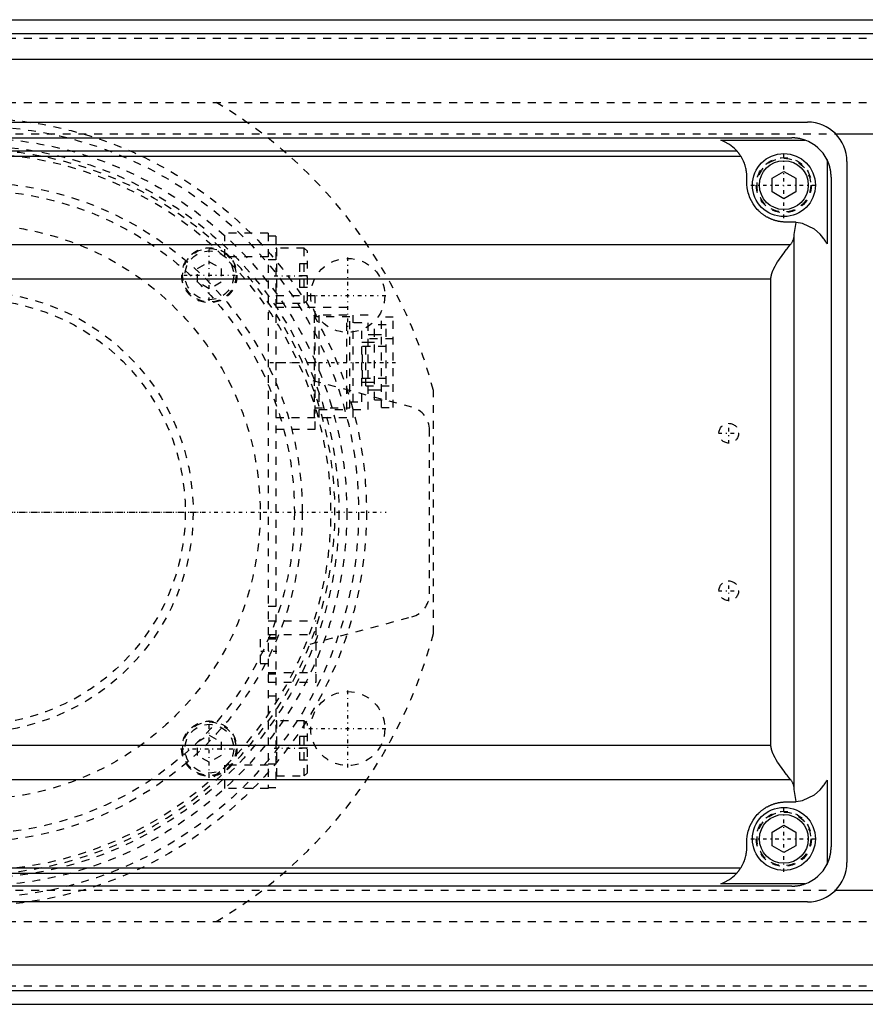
# Model space of a CAD drawing. Extents: x -400 to 147, y -88 to 88.
# Tile 4 of 7: x -169 to -62, y -62 to 62. Entities that reach past the tile are written whole.
import ezdxf

# ---------------------------------------------------------------- set-up
doc = ezdxf.new("R2010")
doc.units = 0
doc.linetypes.add('CENTER', pattern=[1.5, 0.45, -0.5, 0.05, -0.5])
doc.linetypes.add('DASHED', pattern=[2, 1, -1])
for name, color, linetype in [('AM_0', 7, 'CONTINUOUS'), ('AM_3', 7, 'DASHED'), ('AM_7', 7, 'CENTER')]:
    doc.layers.add(name, color=color, linetype=linetype)

msp = doc.modelspace()

# ---------------------------------------------------------------- linework, layer by layer
at = {"layer": 'AM_0', "color": 7, "linetype": 'CONTINUOUS'}
for p, q in [((-228.5, 62.5), (-59, 62.5)), ((-228.5, 60.75), (-59, 60.75)), ((-228.5, 57.5), (-59, 57.5)), ((-224, 49.5), (-69, 49.5)), ((-222, 47.5), (-71, 47.5)), ((-65.43, 48), (-59, 48)), ((-80, 47.2), (-69.3, 47.2)), ((-215.52, 45.19), (-77.48, 45.19)), ((-215.01, 45.85), (-77.99, 45.85)), ((-66.52, 44.73), (-66.52, 34.03)), ((-64, 44.5), (-64, -44.5)), ((-73.5, 42.37), (-72, 43.23)), ((-72, 43.23), (-70.5, 42.37)), ((-66, 42.5), (-66, -42.5)), ((-76.7, 41.8), (-76.7, 42.5)), ((-73.5, 40.63), (-73.5, 42.37)), ((-70.5, 42.37), (-70.5, 40.63)), ((-72, 39.77), (-73.5, 40.63)), ((-70.5, 40.63), (-72, 39.77)), ((-71, 36.8), (-71.7, 36.8)), ((-70.68, 35.25), (-70.43, 36.77)), ((-70.68, -35.25), (-70.68, 35.25)), ((-221.83, 33.95), (-71.17, 33.95)), ((-219.35, 29.6), (-73.65, 29.6)), ((-73.65, -29.6), (-73.65, 29.6)), ((-124, 22.5), (-124.8, 22.5)), ((-124, 21.5), (-125.6, 21.5)), ((-125.6, 16.5), (-124, 16.5)), ((-124.8, 15.5), (-124, 15.5)), ((-219.35, -29.6), (-73.65, -29.6)), ((-221.83, -33.95), (-71.17, -33.95)), ((-66.52, -34.03), (-66.52, -44.73)), ((-70.43, -36.77), (-70.68, -35.25)), ((-71.7, -36.8), (-71, -36.8)), ((-73.5, -40.63), (-72, -39.77)), ((-72, -39.77), (-70.5, -40.63)), ((-73.5, -42.37), (-73.5, -40.63)), ((-70.5, -40.63), (-70.5, -42.37)), ((-76.7, -42.5), (-76.7, -41.8)), ((-72, -43.23), (-73.5, -42.37)), ((-70.5, -42.37), (-72, -43.23)), ((-215.52, -45.19), (-77.48, -45.19)), ((-215.01, -45.85), (-77.99, -45.85)), ((-71, -47.5), (-222, -47.5)), ((-69.3, -47.2), (-80, -47.2)), ((-65.43, -48), (-59, -48)), ((-69, -49.5), (-224, -49.5)), ((-228.5, -57.5), (-59, -57.5)), ((-228.5, -60.75), (-59, -60.75)), ((-228.5, -62.5), (-59, -62.5))]:
    msp.add_line(p, q, dxfattribs=at)
for points in [[(-69.3, 47.2, 0), (-69.57, 47.29, 0), (-69.9, 47.38, 0), (-69.99, 47.4, 0), (-70.09, 47.42, 0), (-70.14, 47.42, 0), (-70.18, 47.43, 0), (-70.28, 47.45, 0), (-70.37, 47.46, 0), (-70.43, 47.47, 0), (-70.45, 47.47, 0), (-70.46, 47.47, 0), (-70.47, 47.47, 0), (-70.48, 47.47, 0), (-70.49, 47.47, 0), (-70.51, 47.48, 0), (-70.53, 47.48, 0), (-70.54, 47.48, 0), (-70.56, 47.48, 0), (-70.57, 47.48, 0), (-70.57, 47.48, 0), (-70.59, 47.48, 0), (-70.61, 47.48, 0), (-70.62, 47.49, 0), (-70.64, 47.49, 0), (-70.65, 47.49, 0), (-70.66, 47.49, 0), (-70.67, 47.49, 0), (-70.69, 47.49, 0), (-70.7, 47.49, 0), (-70.71, 47.49, 0), (-70.72, 47.49, 0), (-70.73, 47.49, 0), (-70.75, 47.49, 0), (-70.76, 47.49, 0), (-70.77, 47.49, 0), (-70.78, 47.5, 0), (-70.8, 47.5, 0), (-70.82, 47.5, 0), (-70.83, 47.5, 0), (-70.85, 47.5, 0), (-70.86, 47.5, 0), (-70.86, 47.5, 0), (-70.88, 47.5, 0), (-70.9, 47.5, 0), (-70.91, 47.5, 0), (-70.93, 47.5, 0), (-70.94, 47.5, 0), (-70.95, 47.5, 0), (-70.96, 47.5, 0), (-70.98, 47.5, 0), (-70.99, 47.5, 0), (-71, 47.5, 0)], [(-77.99, 45.85, 0), (-78.27, 46.14, 0), (-78.91, 46.65, 0), (-79.62, 47.05, 0), (-80, 47.2, 0)], [(-77.48, 45.19, 0), (-77.5, 45.22, 0), (-77.54, 45.28, 0), (-77.58, 45.34, 0), (-77.6, 45.37, 0), (-77.62, 45.4, 0), (-77.66, 45.45, 0), (-77.7, 45.5, 0), (-77.73, 45.55, 0), (-77.77, 45.59, 0), (-77.8, 45.63, 0), (-77.82, 45.65, 0), (-77.83, 45.67, 0), (-77.86, 45.7, 0), (-77.89, 45.74, 0), (-77.91, 45.76, 0), (-77.93, 45.79, 0), (-77.95, 45.81, 0), (-77.95, 45.82, 0), (-77.96, 45.82, 0), (-77.97, 45.84, 0), (-77.98, 45.85, 0), (-77.99, 45.85, 0)], [(-76.7, 42.5, 0), (-76.7, 42.58, 0), (-76.7, 42.74, 0), (-76.71, 42.89, 0), (-76.72, 42.97, 0), (-76.73, 43.05, 0), (-76.75, 43.21, 0), (-76.77, 43.36, 0), (-76.8, 43.52, 0), (-76.84, 43.67, 0), (-76.88, 43.82, 0), (-76.9, 43.9, 0), (-76.92, 43.97, 0), (-76.97, 44.12, 0), (-77.02, 44.27, 0), (-77.08, 44.42, 0), (-77.14, 44.56, 0), (-77.21, 44.7, 0), (-77.25, 44.78, 0), (-77.28, 44.85, 0), (-77.36, 44.98, 0), (-77.44, 45.12, 0), (-77.48, 45.19, 0)], [(-66, 42.5, 0), (-66, 42.51, 0), (-66, 42.53, 0), (-66, 42.55, 0), (-66, 42.56, 0), (-66, 42.57, 0), (-66, 42.6, 0), (-66, 42.62, 0), (-66, 42.64, 0), (-66, 42.66, 0), (-66, 42.68, 0), (-66, 42.69, 0), (-66, 42.7, 0), (-66.01, 42.72, 0), (-66.01, 42.75, 0), (-66.01, 42.77, 0), (-66.01, 42.79, 0), (-66.01, 42.81, 0), (-66.01, 42.82, 0), (-66.01, 42.83, 0), (-66.01, 42.85, 0), (-66.01, 42.87, 0), (-66.01, 42.88, 0), (-66.02, 42.89, 0), (-66.02, 42.92, 0), (-66.02, 42.94, 0), (-66.02, 42.95, 0), (-66.02, 42.96, 0), (-66.02, 42.98, 0), (-66.03, 43, 0), (-66.03, 43.02, 0), (-66.03, 43.04, 0), (-66.03, 43.06, 0), (-66.03, 43.08, 0), (-66.03, 43.09, 0), (-66.04, 43.11, 0), (-66.04, 43.13, 0), (-66.04, 43.15, 0), (-66.05, 43.17, 0), (-66.05, 43.19, 0), (-66.05, 43.2, 0), (-66.05, 43.21, 0), (-66.05, 43.23, 0), (-66.06, 43.26, 0), (-66.07, 43.33, 0), (-66.09, 43.46, 0), (-66.12, 43.58, 0), (-66.13, 43.64, 0), (-66.15, 43.71, 0), (-66.18, 43.83, 0), (-66.22, 43.95, 0), (-66.25, 44.08, 0), (-66.3, 44.2, 0), (-66.34, 44.32, 0), (-66.37, 44.38, 0), (-66.39, 44.44, 0), (-66.44, 44.55, 0), (-66.49, 44.67, 0), (-66.52, 44.73, 0)], [(-71.7, 36.8, 0), (-71.73, 36.8, 0), (-71.81, 36.8, 0), (-71.88, 36.81, 0), (-71.92, 36.81, 0), (-71.95, 36.81, 0), (-72.02, 36.81, 0), (-72.1, 36.82, 0), (-72.17, 36.82, 0), (-72.24, 36.83, 0), (-72.31, 36.84, 0), (-72.35, 36.85, 0), (-72.39, 36.85, 0), (-72.46, 36.86, 0), (-72.53, 36.87, 0), (-72.6, 36.88, 0), (-72.67, 36.9, 0), (-72.74, 36.91, 0), (-72.78, 36.92, 0), (-72.82, 36.93, 0), (-72.89, 36.95, 0), (-72.96, 36.96, 0), (-72.99, 36.97, 0), (-73.03, 36.98, 0), (-73.1, 37, 0), (-73.17, 37.02, 0), (-73.2, 37.03, 0), (-73.24, 37.04, 0), (-73.3, 37.07, 0), (-73.37, 37.09, 0), (-73.44, 37.12, 0), (-73.51, 37.14, 0), (-73.58, 37.17, 0), (-73.61, 37.18, 0), (-73.64, 37.2, 0), (-73.71, 37.23, 0), (-73.78, 37.26, 0), (-73.84, 37.29, 0), (-73.91, 37.32, 0), (-73.97, 37.35, 0), (-74.01, 37.37, 0), (-74.04, 37.38, 0), (-74.1, 37.42, 0), (-74.17, 37.45, 0), (-74.23, 37.49, 0), (-74.29, 37.53, 0), (-74.35, 37.57, 0), (-74.38, 37.59, 0), (-74.41, 37.61, 0), (-74.48, 37.65, 0), (-74.54, 37.69, 0), (-74.6, 37.73, 0), (-74.65, 37.77, 0), (-74.71, 37.81, 0), (-74.74, 37.84, 0), (-74.77, 37.86, 0), (-74.83, 37.9, 0), (-74.88, 37.95, 0), (-74.94, 38, 0), (-74.99, 38.04, 0), (-75.05, 38.09, 0), (-75.08, 38.12, 0), (-75.1, 38.14, 0), (-75.16, 38.19, 0), (-75.21, 38.24, 0), (-75.23, 38.27, 0), (-75.38, 38.42, 0), (-75.66, 38.76, 0), (-75.91, 39.12, 0), (-76.13, 39.49, 0), (-76.32, 39.89, 0), (-76.47, 40.3, 0), (-76.53, 40.51, 0), (-76.58, 40.72, 0), (-76.65, 41.15, 0), (-76.69, 41.58, 0), (-76.7, 41.8, 0)], [(-70.43, 36.77, 0), (-70.45, 36.77, 0), (-70.48, 36.78, 0), (-70.51, 36.78, 0), (-70.53, 36.78, 0), (-70.54, 36.78, 0), (-70.57, 36.78, 0), (-70.61, 36.79, 0), (-70.64, 36.79, 0), (-70.67, 36.79, 0), (-70.7, 36.79, 0), (-70.72, 36.79, 0), (-70.73, 36.8, 0), (-70.76, 36.8, 0), (-70.8, 36.8, 0), (-70.83, 36.8, 0), (-70.86, 36.8, 0), (-70.89, 36.8, 0), (-70.91, 36.8, 0), (-70.92, 36.8, 0), (-70.95, 36.8, 0), (-70.98, 36.8, 0), (-71, 36.8, 0)], [(-66.52, 34.03, 0), (-66.59, 34.15, 0), (-66.72, 34.39, 0), (-66.87, 34.62, 0), (-66.95, 34.74, 0), (-67.04, 34.85, 0), (-67.21, 35.06, 0), (-67.4, 35.27, 0), (-68.13, 35.9, 0), (-69.62, 36.61, 0), (-70.43, 36.77, 0)], [(-71.17, 33.95, 0), (-71.15, 33.98, 0), (-71.09, 34.05, 0), (-71.05, 34.12, 0), (-71.02, 34.15, 0), (-71, 34.19, 0), (-70.96, 34.26, 0), (-70.92, 34.33, 0), (-70.88, 34.4, 0), (-70.85, 34.47, 0), (-70.82, 34.54, 0), (-70.8, 34.58, 0), (-70.79, 34.61, 0), (-70.76, 34.69, 0), (-70.74, 34.76, 0), (-70.72, 34.83, 0), (-70.71, 34.91, 0), (-70.69, 34.98, 0), (-70.69, 35.02, 0), (-70.68, 35.05, 0), (-70.68, 35.13, 0), (-70.68, 35.2, 0), (-70.68, 35.24, 0)], [(-73.65, 29.6, 0), (-73.65, 29.63, 0), (-73.65, 29.68, 0), (-73.64, 29.73, 0), (-73.64, 29.75, 0), (-73.63, 29.78, 0), (-73.63, 29.83, 0), (-73.62, 29.88, 0), (-73.61, 29.93, 0), (-73.6, 29.98, 0), (-73.59, 30.03, 0), (-73.59, 30.06, 0), (-73.58, 30.08, 0), (-73.57, 30.13, 0), (-73.56, 30.18, 0), (-73.54, 30.23, 0), (-73.53, 30.28, 0), (-73.51, 30.33, 0), (-73.5, 30.35, 0), (-73.5, 30.38, 0), (-73.48, 30.43, 0), (-73.46, 30.48, 0), (-73.45, 30.5, 0), (-73.44, 30.53, 0), (-73.43, 30.57, 0), (-73.41, 30.62, 0), (-73.4, 30.65, 0), (-73.39, 30.67, 0), (-73.37, 30.72, 0), (-73.34, 30.77, 0), (-73.27, 30.93, 0), (-73.12, 31.21, 0), (-72.97, 31.48, 0), (-72.8, 31.74, 0), (-72.64, 31.99, 0), (-72.56, 32.11, 0), (-72.47, 32.23, 0), (-72.31, 32.45, 0), (-72.15, 32.67, 0), (-71.98, 32.89, 0), (-71.82, 33.11, 0), (-71.66, 33.32, 0), (-71.58, 33.42, 0), (-71.51, 33.52, 0), (-71.36, 33.7, 0), (-71.23, 33.87, 0), (-71.17, 33.95, 0)], [(-71.17, -33.95, 0), (-71.23, -33.87, 0), (-71.36, -33.7, 0), (-71.51, -33.52, 0), (-71.58, -33.42, 0), (-71.66, -33.32, 0), (-71.82, -33.11, 0), (-71.98, -32.89, 0), (-72.15, -32.67, 0), (-72.31, -32.45, 0), (-72.47, -32.23, 0), (-72.56, -32.11, 0), (-72.64, -31.99, 0), (-72.8, -31.74, 0), (-72.97, -31.48, 0), (-73.12, -31.21, 0), (-73.27, -30.93, 0), (-73.34, -30.77, 0), (-73.37, -30.72, 0), (-73.39, -30.67, 0), (-73.4, -30.65, 0), (-73.41, -30.62, 0), (-73.43, -30.57, 0), (-73.44, -30.53, 0), (-73.45, -30.5, 0), (-73.46, -30.48, 0), (-73.48, -30.43, 0), (-73.5, -30.38, 0), (-73.5, -30.35, 0), (-73.51, -30.33, 0), (-73.53, -30.28, 0), (-73.54, -30.23, 0), (-73.56, -30.18, 0), (-73.57, -30.13, 0), (-73.58, -30.08, 0), (-73.59, -30.06, 0), (-73.59, -30.03, 0), (-73.6, -29.98, 0), (-73.61, -29.93, 0), (-73.62, -29.88, 0), (-73.63, -29.83, 0), (-73.63, -29.78, 0), (-73.64, -29.75, 0), (-73.64, -29.73, 0), (-73.65, -29.68, 0), (-73.65, -29.63, 0), (-73.65, -29.6, 0)], [(-70.68, -35.24, 0), (-70.68, -35.2, 0), (-70.68, -35.13, 0), (-70.68, -35.05, 0), (-70.69, -35.02, 0), (-70.69, -34.98, 0), (-70.71, -34.91, 0), (-70.72, -34.83, 0), (-70.74, -34.76, 0), (-70.76, -34.69, 0), (-70.79, -34.61, 0), (-70.8, -34.58, 0), (-70.82, -34.54, 0), (-70.85, -34.47, 0), (-70.88, -34.4, 0), (-70.92, -34.33, 0), (-70.96, -34.26, 0), (-71, -34.19, 0), (-71.02, -34.15, 0), (-71.05, -34.12, 0), (-71.09, -34.05, 0), (-71.15, -33.98, 0), (-71.17, -33.95, 0)], [(-70.43, -36.77, 0), (-69.62, -36.61, 0), (-68.13, -35.9, 0), (-67.4, -35.27, 0), (-67.21, -35.06, 0), (-67.04, -34.85, 0), (-66.95, -34.74, 0), (-66.87, -34.62, 0), (-66.72, -34.39, 0), (-66.59, -34.15, 0), (-66.52, -34.03, 0)], [(-76.7, -41.8, 0), (-76.69, -41.58, 0), (-76.65, -41.15, 0), (-76.58, -40.72, 0), (-76.53, -40.51, 0), (-76.47, -40.3, 0), (-76.32, -39.89, 0), (-76.13, -39.49, 0), (-75.91, -39.12, 0), (-75.66, -38.76, 0), (-75.38, -38.42, 0), (-75.23, -38.27, 0), (-75.21, -38.24, 0), (-75.16, -38.19, 0), (-75.1, -38.14, 0), (-75.08, -38.12, 0), (-75.05, -38.09, 0), (-74.99, -38.04, 0), (-74.94, -38, 0), (-74.88, -37.95, 0), (-74.83, -37.9, 0), (-74.77, -37.86, 0), (-74.74, -37.84, 0), (-74.71, -37.81, 0), (-74.65, -37.77, 0), (-74.6, -37.73, 0), (-74.54, -37.69, 0), (-74.48, -37.65, 0), (-74.41, -37.61, 0), (-74.38, -37.59, 0), (-74.35, -37.57, 0), (-74.29, -37.53, 0), (-74.23, -37.49, 0), (-74.17, -37.45, 0), (-74.1, -37.42, 0), (-74.04, -37.38, 0), (-74.01, -37.37, 0), (-73.97, -37.35, 0), (-73.91, -37.32, 0), (-73.84, -37.29, 0), (-73.78, -37.26, 0), (-73.71, -37.23, 0), (-73.64, -37.2, 0), (-73.61, -37.18, 0), (-73.58, -37.17, 0), (-73.51, -37.14, 0), (-73.44, -37.12, 0), (-73.37, -37.09, 0), (-73.3, -37.07, 0), (-73.24, -37.04, 0), (-73.2, -37.03, 0), (-73.17, -37.02, 0), (-73.1, -37, 0), (-73.03, -36.98, 0), (-72.99, -36.97, 0), (-72.96, -36.96, 0), (-72.89, -36.95, 0), (-72.82, -36.93, 0), (-72.78, -36.92, 0), (-72.74, -36.91, 0), (-72.67, -36.9, 0), (-72.6, -36.88, 0), (-72.53, -36.87, 0), (-72.46, -36.86, 0), (-72.39, -36.85, 0), (-72.35, -36.85, 0), (-72.31, -36.84, 0), (-72.24, -36.83, 0), (-72.17, -36.82, 0), (-72.1, -36.82, 0), (-72.02, -36.81, 0), (-71.95, -36.81, 0), (-71.92, -36.81, 0), (-71.88, -36.81, 0), (-71.81, -36.8, 0), (-71.73, -36.8, 0), (-71.7, -36.8, 0)], [(-71, -36.8, 0), (-70.98, -36.8, 0), (-70.95, -36.8, 0), (-70.92, -36.8, 0), (-70.91, -36.8, 0), (-70.89, -36.8, 0), (-70.86, -36.8, 0), (-70.83, -36.8, 0), (-70.8, -36.8, 0), (-70.76, -36.8, 0), (-70.73, -36.8, 0), (-70.72, -36.79, 0), (-70.7, -36.79, 0), (-70.67, -36.79, 0), (-70.64, -36.79, 0), (-70.61, -36.79, 0), (-70.57, -36.78, 0), (-70.54, -36.78, 0), (-70.53, -36.78, 0), (-70.51, -36.78, 0), (-70.48, -36.78, 0), (-70.45, -36.77, 0), (-70.43, -36.77, 0)], [(-77.48, -45.19, 0), (-77.44, -45.12, 0), (-77.36, -44.98, 0), (-77.28, -44.85, 0), (-77.25, -44.78, 0), (-77.21, -44.7, 0), (-77.14, -44.56, 0), (-77.08, -44.42, 0), (-77.02, -44.27, 0), (-76.97, -44.12, 0), (-76.92, -43.97, 0), (-76.9, -43.9, 0), (-76.88, -43.82, 0), (-76.84, -43.67, 0), (-76.8, -43.52, 0), (-76.77, -43.36, 0), (-76.75, -43.21, 0), (-76.73, -43.05, 0), (-76.72, -42.97, 0), (-76.71, -42.89, 0), (-76.7, -42.74, 0), (-76.7, -42.58, 0), (-76.7, -42.5, 0)], [(-66.52, -44.73, 0), (-66.49, -44.67, 0), (-66.44, -44.55, 0), (-66.39, -44.44, 0), (-66.37, -44.38, 0), (-66.34, -44.32, 0), (-66.3, -44.2, 0), (-66.25, -44.08, 0), (-66.22, -43.95, 0), (-66.18, -43.83, 0), (-66.15, -43.71, 0), (-66.13, -43.64, 0), (-66.12, -43.58, 0), (-66.09, -43.46, 0), (-66.07, -43.33, 0), (-66.06, -43.26, 0), (-66.05, -43.23, 0), (-66.05, -43.21, 0), (-66.05, -43.2, 0), (-66.05, -43.19, 0), (-66.05, -43.17, 0), (-66.04, -43.15, 0), (-66.04, -43.13, 0), (-66.04, -43.11, 0), (-66.03, -43.09, 0), (-66.03, -43.08, 0), (-66.03, -43.06, 0), (-66.03, -43.04, 0), (-66.03, -43.02, 0), (-66.03, -43, 0), (-66.02, -42.98, 0), (-66.02, -42.96, 0), (-66.02, -42.95, 0), (-66.02, -42.94, 0), (-66.02, -42.92, 0), (-66.02, -42.89, 0), (-66.01, -42.88, 0), (-66.01, -42.87, 0), (-66.01, -42.85, 0), (-66.01, -42.83, 0), (-66.01, -42.82, 0), (-66.01, -42.81, 0), (-66.01, -42.79, 0), (-66.01, -42.77, 0), (-66.01, -42.75, 0), (-66.01, -42.72, 0), (-66, -42.7, 0), (-66, -42.69, 0), (-66, -42.68, 0), (-66, -42.66, 0), (-66, -42.64, 0), (-66, -42.62, 0), (-66, -42.6, 0), (-66, -42.57, 0), (-66, -42.56, 0), (-66, -42.55, 0), (-66, -42.53, 0), (-66, -42.51, 0), (-66, -42.5, 0)], [(-80, -47.2, 0), (-79.62, -47.05, 0), (-78.91, -46.65, 0), (-78.27, -46.14, 0), (-77.99, -45.85, 0)], [(-77.99, -45.85, 0), (-77.98, -45.85, 0), (-77.97, -45.84, 0), (-77.96, -45.82, 0), (-77.95, -45.82, 0), (-77.95, -45.81, 0), (-77.93, -45.79, 0), (-77.91, -45.76, 0), (-77.89, -45.74, 0), (-77.86, -45.7, 0), (-77.83, -45.67, 0), (-77.82, -45.65, 0), (-77.8, -45.63, 0), (-77.77, -45.59, 0), (-77.73, -45.55, 0), (-77.7, -45.5, 0), (-77.66, -45.45, 0), (-77.62, -45.4, 0), (-77.6, -45.37, 0), (-77.58, -45.34, 0), (-77.54, -45.28, 0), (-77.5, -45.22, 0), (-77.48, -45.19, 0)], [(-71, -47.5, 0), (-70.99, -47.5, 0), (-70.98, -47.5, 0), (-70.96, -47.5, 0), (-70.95, -47.5, 0), (-70.94, -47.5, 0), (-70.93, -47.5, 0), (-70.91, -47.5, 0), (-70.9, -47.5, 0), (-70.88, -47.5, 0), (-70.86, -47.5, 0), (-70.86, -47.5, 0), (-70.85, -47.5, 0), (-70.83, -47.5, 0), (-70.82, -47.5, 0), (-70.8, -47.5, 0), (-70.78, -47.5, 0), (-70.77, -47.49, 0), (-70.76, -47.49, 0), (-70.75, -47.49, 0), (-70.73, -47.49, 0), (-70.72, -47.49, 0), (-70.71, -47.49, 0), (-70.7, -47.49, 0), (-70.69, -47.49, 0), (-70.67, -47.49, 0), (-70.66, -47.49, 0), (-70.65, -47.49, 0), (-70.64, -47.49, 0), (-70.62, -47.49, 0), (-70.61, -47.48, 0), (-70.59, -47.48, 0), (-70.57, -47.48, 0), (-70.57, -47.48, 0), (-70.56, -47.48, 0), (-70.54, -47.48, 0), (-70.53, -47.48, 0), (-70.51, -47.48, 0), (-70.49, -47.47, 0), (-70.48, -47.47, 0), (-70.47, -47.47, 0), (-70.46, -47.47, 0), (-70.45, -47.47, 0), (-70.43, -47.47, 0), (-70.37, -47.46, 0), (-70.28, -47.45, 0), (-70.18, -47.43, 0), (-70.14, -47.42, 0), (-70.09, -47.42, 0), (-69.99, -47.4, 0), (-69.9, -47.38, 0), (-69.81, -47.36, 0), (-69.71, -47.33, 0), (-69.62, -47.31, 0), (-69.57, -47.29, 0), (-69.53, -47.28, 0), (-69.43, -47.25, 0), (-69.34, -47.22, 0), (-69.3, -47.2, 0)]]:
    msp.add_polyline3d(points, dxfattribs=at)
for centre, radius in [((-72, 41.5), 4), ((-72, 41.5), 3.1), ((-72, -41.5), 4), ((-72, -41.5), 3.1)]:
    msp.add_circle(centre, radius, dxfattribs=at)
for centre, start, end in [((-69, 44.5), 0, 90), ((-71, 42.5), 26.4405, 70.0956), ((-71, -42.5), 289.9044, 333.5595), ((-69, -44.5), 270, 0)]:
    msp.add_arc(centre, 5, start, end, dxfattribs=at)
at = {"layer": 'AM_3', "color": 6, "linetype": 'DASHED'}
for p, q in [((-228.5, 60.15), (60, 60.15)), ((-228.5, 52), (60, 52)), ((-227.57, 48), (-65.43, 48)), ((-137.5, 35.38), (-143.3, 35.38)), ((-143, 32.38), (-143, 35.1)), ((-137.5, 35.38), (-137.5, -35.12)), ((-136.5, 35), (-137.5, 35)), ((-136.5, 35), (-136.5, -35)), ((-132.9, 33.5), (-136.4, 33.5)), ((-136.4, 26.5), (-136.4, 33.5)), ((-132.5, 33.1), (-132.9, 33.5)), ((-132.9, 26.5), (-132.9, 33.5)), ((-132.5, 26.9), (-132.5, 33.1)), ((-146.45, 30.92), (-144.95, 31.78)), ((-144.95, 31.78), (-143.45, 30.92)), ((-137.5, 32.38), (-143, 32.38)), ((-136.5, 32), (-137.5, 32)), ((-133.5, 31.5), (-133.5, 28.5)), ((-132.5, 31.5), (-133.5, 31.5)), ((-146.45, 29.19), (-146.45, 30.92)), ((-143.45, 30.92), (-143.45, 29.19)), ((-132.5, 30), (-133.5, 30)), ((-144.95, 28.32), (-146.45, 29.19)), ((-143.45, 29.19), (-144.95, 28.32)), ((-136.5, 27.5), (-131.5, 27.5)), ((-132.5, 28.5), (-133.5, 28.5)), ((-131.5, 10.5), (-131.5, 27.5)), ((-136.4, 26.5), (-132.9, 26.5)), ((-132.9, 26.5), (-132.5, 26.9)), ((-136.5, 26), (-126.7, 26)), ((-131.6, 12), (-131.6, 26)), ((-131, 12), (-131, 26)), ((-127.5, 25), (-131, 25)), ((-127.5, 13), (-127.5, 25)), ((-126.7, 12), (-126.7, 26)), ((-124.8, 25), (-126.7, 25)), ((-124.8, 13), (-124.8, 25)), ((-127.1, 24.77), (-131.6, 24.77)), ((-127.1, 13.23), (-127.1, 24.77)), ((-125.6, 24.01), (-127.1, 24.01)), ((-125.6, 13.99), (-125.6, 24.01)), ((-122.5, 23.75), (-124, 23.75)), ((-124, 14.25), (-124, 23.75)), ((-121.6, 24.75), (-123.1, 24.75)), ((-123.1, 13.25), (-123.1, 24.75)), ((-122.5, 14.25), (-122.5, 23.75)), ((-121.6, 13.25), (-121.6, 24.75)), ((-123.1, 22.5), (-124, 22.5)), ((-121.6, 22), (-125.1, 22)), ((-125.1, 16), (-125.1, 22)), ((-122.5, 21), (-125.5, 21)), ((-125.5, 17), (-125.5, 21)), ((-136.5, 19), (-131.5, 19)), ((-119.22, 13.3), (-132.16, 16.76)), ((-125.5, 17), (-122.5, 17)), ((-125.1, 16), (-121.6, 16)), ((-124, 15.5), (-123.1, 15.5)), ((-116.5, -15.43), (-116.5, 15.43)), ((-127.1, 13.99), (-125.6, 13.99)), ((-124, 14.25), (-122.5, 14.25)), ((-131.6, 13.23), (-127.1, 13.23)), ((-131, 13), (-127.5, 13)), ((-126.7, 13), (-124.8, 13)), ((-123.1, 13.25), (-121.6, 13.25)), ((-136.5, 12), (-126.7, 12)), ((-136.5, 10.5), (-131.5, 10.5)), ((-117, -10.4), (-117, 10.4)), ((-136.5, -12), (-137.5, -12)), ((-132.16, -16.76), (-119.22, -13.3)), ((-137.5, -13.8), (-131.4, -13.8)), ((-131.4, -21.6), (-131.4, -13.8)), ((-136.5, -16.15), (-138.5, -16.15)), ((-138.5, -16.15), (-138.5, -19.25)), ((-137.5, -15.56), (-131.4, -15.56)), ((-136.5, -15.98), (-137.5, -15.98)), ((-136.5, -16), (-137.5, -16)), ((-138.5, -19.25), (-136.5, -19.25)), ((-137.5, -20.36), (-131.4, -20.36)), ((-136.5, -20.58), (-137.5, -20.58)), ((-136.5, -20.6), (-137.5, -20.6)), ((-137.5, -21.6), (-131.4, -21.6)), ((-136.5, -23.4), (-137.5, -23.4)), ((-132.9, -26.5), (-136.4, -26.5)), ((-136.4, -33.5), (-136.4, -26.5)), ((-132.5, -26.9), (-132.9, -26.5)), ((-132.9, -33.5), (-132.9, -26.5)), ((-132.5, -33.1), (-132.5, -26.9)), ((-146.45, -29.19), (-144.95, -28.32)), ((-144.95, -28.32), (-143.45, -29.19)), ((-133.5, -28.5), (-133.5, -31.5)), ((-132.5, -28.5), (-133.5, -28.5)), ((-146.45, -30.92), (-146.45, -29.19)), ((-143.45, -29.19), (-143.45, -30.92)), ((-132.5, -30), (-133.5, -30)), ((-144.95, -31.78), (-146.45, -30.92)), ((-143.45, -30.92), (-144.95, -31.78)), ((-143, -35.1), (-143, -32.13)), ((-137.5, -32.13), (-143, -32.13)), ((-136.5, -32), (-137.5, -32)), ((-132.5, -31.5), (-133.5, -31.5)), ((-136.4, -33.5), (-132.9, -33.5)), ((-132.9, -33.5), (-132.5, -33.1)), ((-136.5, -35), (-137.5, -35)), ((-137.5, -35.12), (-143.02, -35.12)), ((-227.57, -48), (-65.43, -48)), ((-228.5, -52), (60, -52)), ((-228.5, -60.15), (60, -60.15))]:
    msp.add_line(p, q, dxfattribs=at)
for centre, radius in [((-175, 0), 50), ((-175, 0), 49), ((-175, 0), 47.5), ((-175, 0), 46.5), ((-72, 41.5), 3.5), ((-72, 41.5), 3.4), ((-175, 0), 41.85), ((-175, 0), 40.85), ((-175, 0), 36.5), ((-144.95, 30.05), 3.5), ((-144.95, 30.05), 3.4), ((-144.95, 30.05), 3.1), ((-127.37, 27.5), 4.7), ((-175, 0), 28), ((-175, 0), 27), ((-79, 10), 1.25), ((-79, -10), 1.25), ((-127.37, -27.5), 4.7), ((-144.95, -30.05), 3.5), ((-144.95, -30.05), 3.4), ((-144.95, -30.05), 3.1), ((-72, -41.5), 3.5), ((-72, -41.5), 3.4)]:
    msp.add_circle(centre, radius, dxfattribs=at)
for centre, radius, start, end in [((-175, 0), 60.5, 14.7733, 59.261), ((-175, 0), 46, 217.4882, 142.5118), ((-175, 0), 45.5, 216.6595, 143.3405), ((-136.4, 33.4), 0.1, 90, 180), ((-136.4, 26.6), 0.1, 180, 270), ((-120, 10.4), 3, 0, 75), ((-120, -10.4), 3, 285, 0), ((-175, 0), 60.5, 300.739, 345.2267), ((-136.4, -26.6), 0.1, 90, 180), ((-136.4, -33.4), 0.1, 180, 270)]:
    msp.add_arc(centre, radius, start, end, dxfattribs=at)
at = {"layer": 'AM_7', "color": 4, "linetype": 'CENTER'}
for p, q in [((-72, 37.3), (-72, 45.7)), ((-76.2, 41.5), (-67.8, 41.5)), ((-144.95, 26.8), (-144.95, 33.31)), ((-127.37, 22.57), (-127.37, 32.44)), ((-148.2, 30.05), (-141.69, 30.05)), ((-136.7, 30), (-132.3, 30)), ((-132.3, 27.5), (-122.43, 27.5)), ((-137.25, 19), (-120.86, 19)), ((-79, 8.69), (-79, 11.31)), ((-80.31, 10), (-77.69, 10)), ((-231.12, 0), (-122.5, 0)), ((-204.4, 0), (-145.6, 0)), ((-79, -11.31), (-79, -8.69)), ((-80.31, -10), (-77.69, -10)), ((-136.4, -17.7), (-138.6, -17.7)), ((-127.37, -32.43), (-127.37, -22.57)), ((-144.95, -33.73), (-144.95, -26.38)), ((-132.3, -27.5), (-122.43, -27.5)), ((-148.62, -30.05), (-141.27, -30.05)), ((-136.7, -30), (-132.3, -30)), ((-72, -45.7), (-72, -37.3)), ((-76.2, -41.5), (-67.8, -41.5))]:
    msp.add_line(p, q, dxfattribs=at)

doc.saveas('drawing.dxf')
